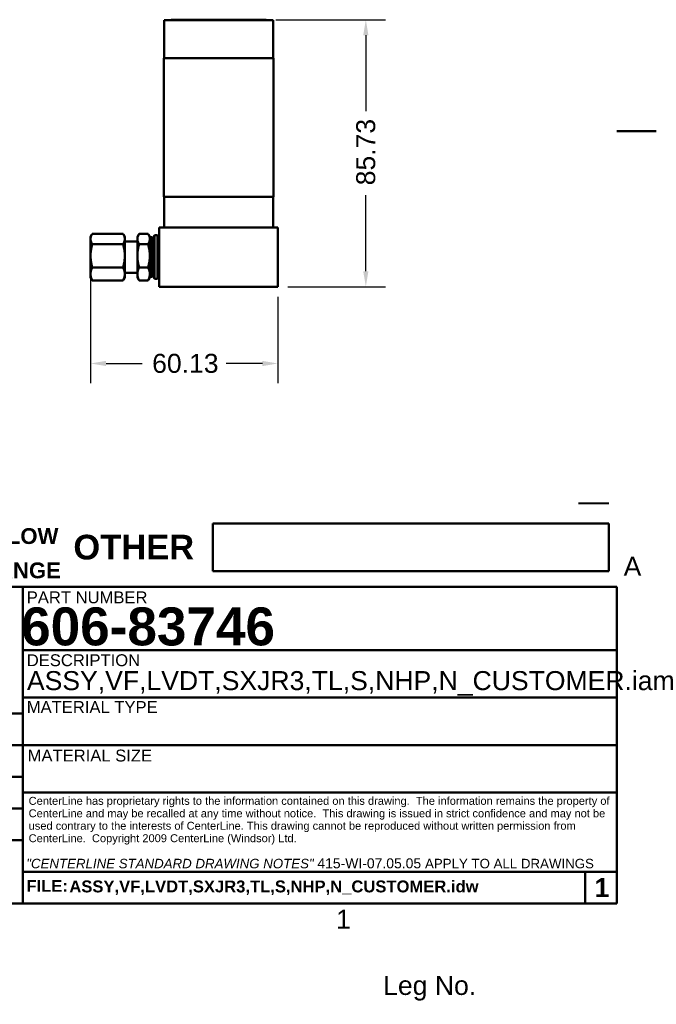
# Model space of a CAD drawing. Header units: millimetres. Extents: x 7 to 857, y -1 to 540.
# Tile 7 of 8: x 653 to 857, y -1 to 315. Entities that reach past the tile are written whole.
import ezdxf
from ezdxf.enums import TextEntityAlignment as Align

# ---------------------------------------------------------------- set-up
doc = ezdxf.new("R2010")
doc.units = ezdxf.units.MM
doc.header["$LTSCALE"] = 2
doc.layers.get('0').update_dxf_attribs({"lineweight": 25})
for name, color, linetype, lineweight in [('Border_0', 7, 'Continuous', 50), ('Border_2', 7, 'Continuous', 50), ('Dimensions(CL)', 7, 'Continuous', 25), ('Sketch Geometry(CL)', 7, 'Continuous', 50), ('Symbols(CL)', 7, 'Continuous', 25), ('Visible Edges(CL)', 7, 'Continuous', 50)]:
    doc.layers.add(name, color=color, linetype=linetype, lineweight=lineweight)
doc.styles.add('ALIGNED-CL', font='arial.ttf')
doc.styles.add('Copy of DEFAULT-CL', font='arial.ttf')
doc.styles.add('DEFAULT-ANSI', font='arial.ttf')
doc.styles.add('Text Style30', font='arialbd.ttf')
doc.styles.add('Text Style31', font='arialbd.ttf')
doc.styles.add('Text Style32', font='arialbd.ttf')
doc.styles.add('Text Style50', font='arialbd.ttf')
doc.styles.add('Text Style56', font='arialbd.ttf')
doc.styles.add('Text Style93', font='arialbd.ttf')
doc.styles.add('Text Style95', font='arialbd.ttf')
doc.dimstyles.new('MM-2PLC-CL', dxfattribs={"dimscale": 2, "dimtxt": 3.048, "dimasz": 2.5, "dimexe": 3.175, "dimexo": 1.5875, "dimgap": 1.6002, "dimtad": 0, "dimtoh": 1, "dimrnd": 1e-08, "dimzin": 0, "dimdsep": 46, "dimtxsty": 'ALIGNED-CL', "dimcen": 0.09, "dimdle": 10, "dimclrd": 7, "dimclre": 7, "dimclrt": 250, "dimadec": 1, "dimazin": 0, "dimtfac": 1, "dimtofl": 0, "dimtmove": 0, "dimatfit": 3, "dimfxl": 0, "dimtolj": 1, "dimtzin": 0, "dimlwd": 25, "dimlwe": 25, "dimarcsym": 0})

# ---------------------------------------------------------------- blocks, each defined once
blk = doc.blocks.new('Borders Default Border')
at = {"layer": 'Border_0', "flags": 128}
blk.add_lwpolyline([(428.5, 139.7), (422.15, 139.7)], dxfattribs=at)
at = {"layer": 'Border_2', "char_height": 3.05, "attachment_point": 7, "style": 'ALIGNED-CL'}
for s, insert in [('A', (423.26, 68.32)), ('1', (377.13, 11.68))]:
    blk.add_mtext(s, dxfattribs=dict(at, insert=insert))
blk = doc.blocks.new('*D24')
at = {"layer": 'Defpoints', "color": 0, "linetype": 'Continuous'}
for p in [(675.49, 239.35), (735.62, 229.42), (735.62, 204.8)]:
    blk.add_point(p, dxfattribs=at)
at = {"layer": 'Dimensions(CL)', "color": 7, "linetype": 'Continuous', "lineweight": 25}
for p, q in [((675.49, 236.18), (675.49, 198.45)), ((735.62, 226.24), (735.62, 198.45)), ((680.49, 204.8), (692.05, 204.8)), ((730.62, 204.8), (719.05, 204.8))]:
    blk.add_line(p, q, dxfattribs=at)
at = {"layer": 'Dimensions(CL)', "color": 7, "linetype": 'Continuous'}
for points in [[(680.49, 205.63), (680.49, 203.96), (675.49, 204.8)], [(730.62, 205.63), (730.62, 203.96), (735.62, 204.8)]]:
    blk.add_solid(points, dxfattribs=at)
at = {"layer": 'Dimensions(CL)', "color": 250, "linetype": 'Continuous', "lineweight": 25, "insert": (695.25, 204.8), "char_height": 6.096, "attachment_point": 4, "style": 'ALIGNED-CL'}
blk.add_mtext('\\A1;60.13', dxfattribs=at)
blk = doc.blocks.new('*D25')
at = {"layer": 'Defpoints', "color": 0, "linetype": 'Continuous'}
for p in [(731.81, 315.14), (735.62, 229.42), (763.81, 229.42)]:
    blk.add_point(p, dxfattribs=at)
at = {"layer": 'Dimensions(CL)', "color": 7, "linetype": 'Continuous', "lineweight": 25}
for p, q in [((734.98, 315.14), (770.16, 315.14)), ((763.81, 310.14), (763.81, 285.77)), ((763.81, 234.42), (763.81, 258.79)), ((738.79, 229.42), (770.16, 229.42))]:
    blk.add_line(p, q, dxfattribs=at)
at = {"layer": 'Dimensions(CL)', "color": 7, "linetype": 'Continuous'}
for points in [[(762.97, 310.14), (764.64, 310.14), (763.81, 315.14)], [(762.97, 234.42), (764.64, 234.42), (763.81, 229.42)]]:
    blk.add_solid(points, dxfattribs=at)
at = {"layer": 'Dimensions(CL)', "color": 250, "linetype": 'Continuous', "lineweight": 25, "insert": (763.81, 261.99), "char_height": 6.096, "attachment_point": 4, "rotation": 90, "style": 'ALIGNED-CL'}
blk.add_mtext('\\A1;85.73', dxfattribs=at)
blk = doc.blocks.new('Title Blocks CLTB5')
at = {"layer": 'Sketch Geometry(CL)'}
for p, q in [((814.68, 55.93), (814.68, 63.55)), ((814.68, 63.55), (878.18, 63.55)), ((878.18, 63.55), (878.18, 55.93)), ((878.18, 55.93), (814.68, 55.93)), ((688.95, 53.39), (784.2, 53.39)), ((784.2, 53.39), (784.2, 33.07)), ((784.2, 53.39), (879.45, 53.39)), ((784.2, 2.59), (784.2, 53.39)), ((784.2, 53.39), (879.45, 53.39)), ((784.2, 48.31), (784.2, 53.39)), ((879.45, 53.39), (879.45, 2.59)), ((784.2, 43.23), (784.2, 48.31)), ((784.2, 38.15), (784.2, 43.23)), ((784.2, 43.23), (879.45, 43.23)), ((784.2, 33.07), (784.2, 38.15)), ((784.2, 35.61), (879.45, 35.61)), ((784.2, 33.07), (688.95, 33.07)), ((784.2, 17.83), (784.2, 33.07)), ((755.63, 27.99), (784.2, 27.99)), ((784.2, 27.99), (879.45, 27.99)), ((784.2, 22.91), (755.63, 22.91)), ((879.45, 20.37), (784.2, 20.37)), ((755.63, 17.83), (784.2, 17.83)), ((784.2, 7.67), (784.2, 17.83)), ((688.95, 12.75), (784.2, 12.75)), ((873.1, 7.67), (784.2, 7.67)), ((784.2, 7.67), (879.45, 7.67)), ((784.2, 2.59), (784.2, 7.67)), ((874.37, 7.67), (874.37, 2.59)), ((657.2, 2.59), (879.45, 2.59))]:
    blk.add_line(p, q, dxfattribs=at)
at = {"layer": 'Symbols(CL)', "color": 179, "insert": (759.74, 58.77), "char_height": 2.54, "attachment_point": 4, "line_spacing_factor": 1.301315, "style": 'Copy of DEFAULT-CL'}
blk.add_mtext('\\fArial|b1|i0;\\H2.5400;SAFETY YELLOW\\PSAFETY ORANGE', dxfattribs=at)
at = {"layer": 'Symbols(CL)', "color": 179, "style": 'Copy of DEFAULT-CL'}
for s, insert, char_height, width, attachment_point in [('\\fArial|b1|i0;\\H3.9624;OTHER', (801.98, 59.74), 3.9624, 21.4926, 5), ('\\fArial|b0|i0;\\H1.9050;PART NUMBER', (784.82, 51.69), 1.905, 32.2291, 4), ('\\fArial|b0|i0;\\H1.9050;DESCRIPTION', (784.82, 41.6), 1.905, 30.5124, 4), ('\\fArial|b0|i0;\\H1.9050;MATERIAL TYPE', (784.82, 34.1), 1.905, 30.5124, 4), ('\\fArial|b0|i0;\\H1.9050;MATERIAL SIZE', (784.96, 26.3), 1.905, 30.5124, 4)]:
    blk.add_mtext(s, dxfattribs=dict(at, insert=insert, char_height=char_height, width=width, attachment_point=attachment_point))
at = {"layer": 'Symbols(CL)', "color": 179}
for s, insert, char_height, width, attachment_point, line_spacing_factor, style in [('\\fArial|b0|i0;\\H1.2700;CenterLine has proprietary rights to the information contained on this drawing.  The information remains the property of CenterLine and may be recalled at any time without notice.  This drawing is issued in strict confidence and may not be used contrary to the interests of CenterLine. This drawing cannot be reproduced without written permission from CenterLine.  Copyright 2009 CenterLine (Windsor) Ltd.\\P ', (785.12, 19.68), 1.27, 93.6615, 1, 0.944221, 'DEFAULT-ANSI'), ('{\\f3 of 9 Barcode|b0|i0|c0|p82;\\H1.9987x;\\P\\fArial|b0|i0|c0|p34;\\H0.50033x;Leg No. \\H1.99x; }', (849.45, -7.41), 3.05, 60, 5, 0.714187, 'Copy of DEFAULT-CL')]:
    blk.add_mtext(s, dxfattribs=dict(at, insert=insert, char_height=char_height, width=width, attachment_point=attachment_point, line_spacing_factor=line_spacing_factor, style=style))
at = {"layer": 'Symbols(CL)', "color": 18, "insert": (784.74, 9.82), "char_height": 3.05, "width": 93.7442, "attachment_point": 1, "line_spacing_factor": 0.799373, "style": 'DEFAULT-ANSI'}
blk.add_mtext('{\\fArial|b0|i1|c0|p34;\\H0.49967x;"CENTERLINE STANDARD DRAWING NOTES" \\fArial|b0|i0|c0|p34;\\H1.05x;415-WI-07.05.05 \\H0.95238x;APPLY TO ALL DRAWINGS\\P\\H1.05x; }', dxfattribs=at)
at = {"layer": 'Symbols(CL)', "color": 179, "insert": (784.76, 6.35), "char_height": 1.905, "attachment_point": 1, "style": 'DEFAULT-ANSI'}
blk.add_mtext('\\fArial|b1|i0;\\H1.9050;FILE:', dxfattribs=at)
at = {"layer": 'Symbols(CL)', "color": 179}
for tag, p, height, style in [('CATEGORY_001', (873.41, 67.69), 6.1, 'Text Style56'), ('MANAGER_001', (783.92, 43.99), 6.1, 'Text Style56'), ('DESCRIPTION_001', (784.85, 36.82), 3.05, 'DEFAULT-ANSI'), ('STATUS_001', (701.9, 24.64), 3.96, 'Text Style50'), ('SheetSize_001', (745.43, 24.27), 3.96, 'Text Style50'), ('REVISION_NUMBER_001', (775.3, 23.91), 2.54, 'Text Style31'), ('MFG_APPROVED_BY_001', (705.36, 19.28), 1.91, 'Text Style93'), ('Drawing_Scale_001', (772.55, 19.43), 1.91, 'Text Style93'), ('ENG_APPROVED_BY_001', (743.25, 14.21), 3.96, 'Text Style50'), ('AUTHOR_001', (705.36, 14.38), 1.91, 'Text Style93'), ('CREATION_DATE_001', (764.4, 14.24), 1.9, 'Text Style30'), ('CHECKED_BY_001', (660.93, 5.3), 3.2, 'Text Style95'), ('PTC_WM_ITERATION_001', (875.91, 3.6), 3.05, 'Text Style32'), ('FILENAME_001', (791.65, 4.36), 1.9, 'Text Style30')]:
    blk.add_attdef(tag, p, '', height=height, dxfattribs=dict(at, style=style))
at = {"layer": 'Symbols(CL)', "color": 179, "style": 'Text Style32'}
for tag, p in [('MATERIAL', (784.84, 30.45)), ('MaterialSize', (784.84, 22.91))]:
    blk.add_attdef(tag, text='', height=3.05, dxfattribs=at).set_placement(p, align=Align.MIDDLE_LEFT)

msp = doc.modelspace()

# ---------------------------------------------------------------- linework, layer by layer
at = {"layer": 'Visible Edges(CL)'}
for p, q in [((699.104, 315.017), (734.029, 315.017)), ((699.104, 302.761), (699.104, 315.017)), ((701.327, 315.144), (701.2, 315.017)), ((701.327, 315.144), (731.807, 315.144)), ((731.807, 315.144), (731.934, 315.017)), ((734.029, 302.761), (734.029, 315.017)), ((698.977, 302.761), (734.156, 302.761)), ((698.977, 258.311), (698.977, 302.761)), ((734.156, 258.311), (734.156, 302.761)), ((698.977, 258.311), (734.156, 258.311)), ((699.104, 248.469), (699.104, 258.311)), ((734.029, 248.469), (734.029, 258.311)), ((735.617, 248.469), (697.517, 248.469)), ((697.517, 248.469), (697.517, 229.419)), ((735.617, 229.419), (735.617, 248.469)), ((675.487, 245.444), (675.923, 246.199)), ((675.487, 244.767), (675.487, 245.444)), ((675.487, 239.355), (675.487, 244.767)), ((685.906, 246.434), (676.067, 246.434)), ((686.487, 245.444), (686.051, 246.199)), ((686.487, 245.444), (686.487, 244.767)), ((686.487, 244.767), (686.487, 239.355)), ((690.517, 243.944), (686.487, 243.944)), ((690.517, 245.444), (690.953, 246.199)), ((690.517, 244.767), (690.517, 245.444)), ((690.517, 239.355), (690.517, 244.767)), ((693.936, 246.434), (691.097, 246.434)), ((694.517, 245.444), (694.08, 246.199)), ((694.517, 245.444), (694.517, 244.767)), ((695.297, 245.294), (694.517, 245.294)), ((694.517, 244.767), (694.517, 239.355)), ((695.297, 245.294), (695.297, 232.594)), ((695.517, 245.074), (695.297, 245.294)), ((695.517, 244.094), (696.017, 245.944)), ((695.517, 245.074), (695.517, 232.814)), ((696.017, 245.944), (696.017, 231.944)), ((697.017, 245.944), (696.017, 245.944)), ((697.017, 245.944), (697.017, 231.944)), ((697.517, 244.094), (697.017, 245.944)), ((685.906, 243.1), (676.067, 243.1)), ((693.936, 243.1), (691.097, 243.1)), ((675.487, 233.531), (675.487, 239.355)), ((686.487, 239.355), (686.487, 233.531)), ((690.517, 233.531), (690.517, 239.355)), ((694.517, 239.355), (694.517, 233.531)), ((685.906, 235.609), (676.067, 235.609)), ((690.517, 233.944), (686.487, 233.944)), ((693.936, 235.609), (691.097, 235.609)), ((675.487, 232.444), (675.487, 233.531)), ((675.487, 232.444), (675.923, 231.688)), ((685.906, 231.453), (676.067, 231.453)), ((686.487, 232.444), (686.051, 231.688)), ((686.487, 233.531), (686.487, 232.444)), ((690.517, 232.444), (690.517, 233.531)), ((690.517, 232.444), (690.953, 231.688)), ((693.936, 231.453), (691.097, 231.453)), ((694.517, 232.444), (694.08, 231.688)), ((694.517, 233.531), (694.517, 232.444)), ((695.297, 232.594), (694.517, 232.594)), ((695.517, 232.814), (695.297, 232.594)), ((695.517, 233.794), (696.017, 231.944)), ((697.017, 231.944), (696.017, 231.944)), ((697.517, 233.794), (697.017, 231.944)), ((697.517, 229.419), (735.617, 229.419))]:
    msp.add_line(p, q, dxfattribs=at)
for points, weights in [([(675.487, 244.767), (675.487, 245.541), (676.067, 246.434)], [1, 1.03799156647, 1.00007075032]), ([(676.067, 243.1), (675.487, 243.993), (675.487, 244.767)], [1.00007075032, 1.03799156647, 1]), ([(685.906, 246.434), (686.487, 245.541), (686.487, 244.767)], [1.00007075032, 1.03799156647, 1]), ([(686.487, 244.767), (686.487, 243.993), (685.906, 243.1)], [1, 1.03799156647, 1.00007075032]), ([(690.517, 244.767), (690.517, 245.541), (691.097, 246.434)], [1, 1.03799156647, 1.00007075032]), ([(691.097, 243.1), (690.517, 243.993), (690.517, 244.767)], [1.00007075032, 1.03799156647, 1]), ([(693.936, 246.434), (694.517, 245.541), (694.517, 244.767)], [1.00007075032, 1.03799156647, 1]), ([(694.517, 244.767), (694.517, 243.993), (693.936, 243.1)], [1, 1.03799156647, 1.00007075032]), ([(675.487, 239.355), (675.487, 241.093), (676.067, 243.1)], [1, 1.03799156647, 1.00007075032]), ([(685.906, 243.1), (686.487, 241.093), (686.487, 239.355)], [1.00007075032, 1.03799156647, 1]), ([(690.517, 239.355), (690.517, 241.093), (691.097, 243.1)], [1, 1.03799156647, 1.00007075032]), ([(693.936, 243.1), (694.517, 241.093), (694.517, 239.355)], [1.00007075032, 1.03799156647, 1]), ([(676.067, 235.609), (675.487, 237.616), (675.487, 239.355)], [1.00007075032, 1.03799156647, 1]), ([(686.487, 239.355), (686.487, 237.616), (685.906, 235.609)], [1, 1.03799156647, 1.00007075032]), ([(691.097, 235.609), (690.517, 237.616), (690.517, 239.355)], [1.00007075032, 1.03799156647, 1]), ([(694.517, 239.355), (694.517, 237.616), (693.936, 235.609)], [1, 1.03799156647, 1.00007075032]), ([(675.487, 233.531), (675.487, 234.496), (676.067, 235.609)], [1, 1.03799156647, 1.00007075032]), ([(685.906, 235.609), (686.487, 234.496), (686.487, 233.531)], [1.00007075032, 1.03799156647, 1]), ([(690.517, 233.531), (690.517, 234.496), (691.097, 235.609)], [1, 1.03799156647, 1.00007075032]), ([(693.936, 235.609), (694.517, 234.496), (694.517, 233.531)], [1.00007075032, 1.03799156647, 1]), ([(676.067, 231.453), (675.487, 232.567), (675.487, 233.531)], [1.00007075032, 1.03799156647, 1]), ([(675.923, 231.688), (675.99, 231.573), (676.067, 231.453)], [1.00862798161, 1.00498744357, 1.00007075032]), ([(686.487, 233.531), (686.487, 232.567), (685.906, 231.453)], [1, 1.03799156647, 1.00007075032]), ([(685.906, 231.453), (685.984, 231.573), (686.051, 231.688)], [1.00007075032, 1.00498744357, 1.00862798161]), ([(691.097, 231.453), (690.517, 232.567), (690.517, 233.531)], [1.00007075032, 1.03799156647, 1]), ([(690.953, 231.688), (691.019, 231.573), (691.097, 231.453)], [1.00862798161, 1.00498744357, 1.00007075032]), ([(694.517, 233.531), (694.517, 232.567), (693.936, 231.453)], [1, 1.03799156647, 1.00007075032]), ([(693.936, 231.453), (694.014, 231.573), (694.08, 231.688)], [1.00007075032, 1.00498744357, 1.00862798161])]:
    msp.add_rational_spline(points, weights, degree=2, dxfattribs=at)

# ---------------------------------------------------------------- block references
at = {"xscale": 2, "yscale": 2, "zscale": 2}
msp.add_blockref('Borders Default Border', (0, 0), dxfattribs=at)
ref = msp.add_blockref('Title Blocks CLTB5', (-914.61, 26.322), dxfattribs=dict(xscale=2, yscale=2, zscale=2))
ref.add_attrib('DESCRIPTION_001', 'ASSY,VF,LVDT,SXJR3,TL,S,NHP,N_CUSTOMER.iam', (655.083, 99.956), dxfattribs={"layer": 'Symbols(CL)', "color": 179, "height": 6.1, "style": 'DEFAULT-ANSI'})
ref.add_attrib('FILENAME_001', 'ASSY,VF,LVDT,SXJR3,TL,S,NHP,N_CUSTOMER.idw', (668.686, 35.036), dxfattribs={"layer": 'Symbols(CL)', "color": 179, "height": 3.81, "style": 'Text Style30'})
ref.add_attrib('MANAGER_001', '606-83746', (653.227, 114.311), dxfattribs={"layer": 'Symbols(CL)', "color": 179, "height": 12.192, "style": 'Text Style56'})
ref.add_attrib('CATEGORY_001', '_', (832.2, 161.704), dxfattribs={"layer": 'Symbols(CL)', "color": 179, "height": 12.192, "style": 'Text Style56'})
ref.add_attrib('PTC_WM_ITERATION_001', '1', (837.203, 33.516), dxfattribs={"layer": 'Symbols(CL)', "color": 179, "height": 6.096, "style": 'Text Style32'})

# ---------------------------------------------------------------- dimensions: what is measured, and where the dimension line sits
at = {"layer": 'Dimensions(CL)', "color": 7, "linetype": 'Continuous', "lineweight": 25}
dim = msp.add_linear_dim(base=(763.806504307, 229.418695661), p1=(731.806504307, 315.143695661), p2=(735.616504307, 229.418695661), angle=90, dimstyle='MM-2PLC-CL', override={"dimtoh": 0, "dimdec": 2, "dimtp": 0, "dimtm": 0, "dimtdec": 2, "dimatfit": 1}, dxfattribs=at)
dim.commit()
dim.dimension.update_dxf_attribs({"geometry": '*D25', "text_midpoint": (763.806504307, 272.281195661), "dimtype": 160})
dim = msp.add_linear_dim(base=(735.617, 204.798), p1=(675.487, 239.355), p2=(735.617, 229.419), dimstyle='MM-2PLC-CL', override={"dimtoh": 0, "dimdec": 2, "dimtp": 0, "dimtm": 0, "dimtdec": 2, "dimatfit": 1}, dxfattribs=at)
dim.commit()
dim.dimension.update_dxf_attribs({"geometry": '*D24', "text_midpoint": (705.552, 204.798), "dimtype": 160})

doc.saveas('drawing.dxf')
